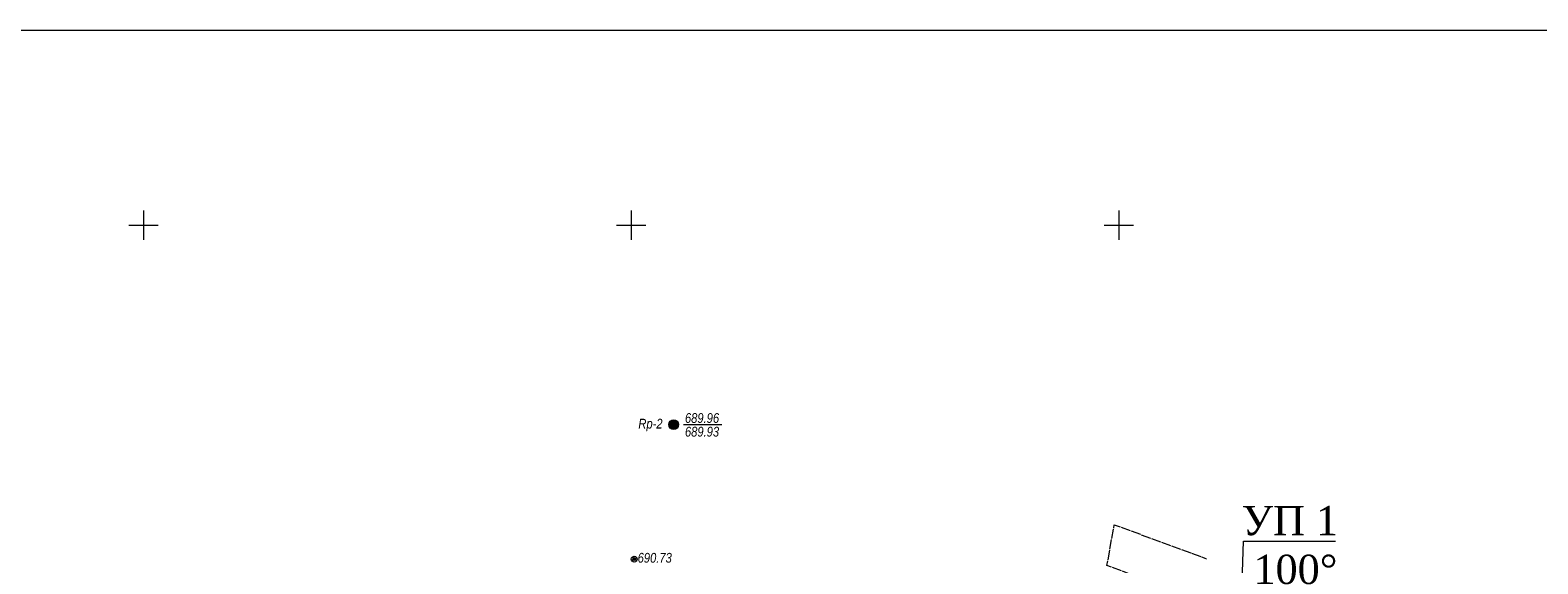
# Model space of a CAD drawing. Header units: millimetres. Extents: x 366033 to 446362, y 4247208 to 4265071.
# Tile 65 of 159: x 434504 to 434658, y 4254547 to 4254602. Entities that reach past the tile are written whole.
import ezdxf
from ezdxf import colors
from ezdxf.entities.mleader import LeaderData, LeaderLine
from ezdxf.enums import TextEntityAlignment as Align
from ezdxf.math import Vec2, Vec3

# ---------------------------------------------------------------- set-up
doc = ezdxf.new("R2010")
doc.units = ezdxf.units.MM
doc.header["$PDMODE"] = 32
doc.header["$PDSIZE"] = 0.6
doc.linetypes.add('Build_Contour_Notresid_m1', pattern=[1, 1, 0])
for name, color, linetype, true_color in [('BUILD_NORES_CNTUR_P', 7, 'Continuous', 0x000000), ('GEODS_POINT_#####_B', 7, 'Continuous', 0x000000), ('GEODS_POINT_GRID#_B', 7, 'Continuous', 0x000000), ('GEODS_POINT_TITLE_A', 7, 'Continuous', 0x000000), ('RELEF_POINT_PICKT_B', 7, 'Continuous', 0x000000), ('RELEF_POINT_PICKT_T', 7, 'Continuous', 0x000000)]:
    doc.layers.add(name, color=color, linetype=linetype, true_color=true_color)
doc.layers.add('КАБЕЛ', color=20, linetype='Continuous', lineweight=50)
doc.styles.add('ISOPEUR', font='isocpeui.ttf')
doc.styles.add('Д-431 (Arial Narrow К)', font='ARIALNI.TTF', dxfattribs={"height": 1})

# ---------------------------------------------------------------- blocks, each defined once
blk = doc.blocks.new('PointRLL_m1')
at = {"layer": 'GEODS_POINT_#####_B', "lineweight": 25, "true_color": 0xfffffe}
h = blk.add_hatch(color=7, dxfattribs=at)
edge = h.paths.add_edge_path()
edge.add_arc((0, 0), 1, 0, 360)
at = {"layer": 'GEODS_POINT_#####_B', "lineweight": 5, "true_color": 0x000000}
h = blk.add_hatch(color=18, dxfattribs=at)
h.paths.add_polyline_path([(0, 0), (-0.71, 0.71, 0.198912), (-1, 0, 0.198912), (-0.71, -0.71)])
h.paths.add_polyline_path([(1, 0, 0.198912), (0.71, 0.71), (0, 0), (0.71, -0.71, 0.198912)])
at = {"layer": 'GEODS_POINT_#####_B', "color": 18, "lineweight": 5, "true_color": 0x000000}
for p, q in [((-0.71, -0.71), (0.71, 0.71)), ((-0.71, 0.71), (0.71, -0.71))]:
    blk.add_line(p, q, dxfattribs=at)
at = {"layer": 'GEODS_POINT_#####_B', "color": 18, "lineweight": 20, "true_color": 0x000000}
blk.add_circle((0, 0), 1, dxfattribs=at)
blk = doc.blocks.new('*U16')
at = {"layer": 'GEODS_POINT_TITLE_A', "color": 18, "lineweight": 13, "true_color": 0x000000}
blk.add_lwpolyline([(2, 0), (2, 0), (9.86, 0)], dxfattribs=at)
at = {"layer": 'GEODS_POINT_TITLE_A', "color": 18, "lineweight": 13, "true_color": 0x000000, "style": 'Д-431 (Arial Narrow К)'}
for tag, p in [('Otmetka_Golovki', (2.32, 0.35)), ('Otmetka_Zemli', (2.32, -2.45))]:
    blk.add_attdef(tag, p, '', height=2, dxfattribs=at)
at = {"color": 18, "lineweight": 13, "true_color": 0x000000}
blk.add_wipeout([(-6.63, 1.54), (-6.63, -1.39), (-2, -1.39), (-2, 1.54)], dxfattribs=at).dxf.layer = 'GEODS_POINT_TITLE_A'
at = {"layer": 'GEODS_POINT_TITLE_A', "color": 18, "lineweight": 13, "true_color": 0x000000, "style": 'Д-431 (Arial Narrow К)'}
blk.add_attdef('Nazvanie', text='', height=2, dxfattribs=at).set_placement((-2.27, -0.8), align=Align.RIGHT)
blk = doc.blocks.new('PointHight_m1')
at = {"layer": 'RELEF_POINT_PICKT_B', "linetype": 'Continuous', "lineweight": 15, "true_color": 0x000000}
h = blk.add_hatch(color=18, dxfattribs=at)
edge = h.paths.add_edge_path()
edge.add_arc((0, 0), 0.3, 0, 360)
at = {"layer": 'RELEF_POINT_PICKT_B', "color": 18, "linetype": 'Continuous', "lineweight": 15, "true_color": 0x000000}
blk.add_circle((0, 0), 0.3, dxfattribs=at)
blk.add_point((0, 0), dxfattribs=at)
blk = doc.blocks.new('CrossCoord_m1')
at = {"layer": 'GEODS_POINT_GRID#_B', "color": 3, "lineweight": 20, "true_color": 0x00ff00, "flags": 128}
for points in [[(-3, 0), (3, 0)], [(0, 3), (0, -3)]]:
    blk.add_lwpolyline(points, dxfattribs=at)

msp = doc.modelspace()

# ---------------------------------------------------------------- linework, layer by layer
at = {"layer": 'BUILD_NORES_CNTUR_P', "color": 18, "linetype": 'Build_Contour_Notresid_m1', "lineweight": 13, "true_color": 0x000000, "elevation": -714.51, "flags": 128}
msp.add_lwpolyline([(434629.748, 4254545.565), (434628.282, 4254541.617), (434614.238, 4254546.833), (434614.99, 4254551.023)], close=True, dxfattribs=at)

# ---------------------------------------------------------------- block references
at = {"layer": 'GEODS_POINT_#####_B', "color": 18, "true_color": 0x000000, "xscale": 0.5, "yscale": 0.5, "zscale": 0.5}
msp.add_blockref('PointRLL_m1', (434569.804, 4254561.282, -24.549), dxfattribs=at)
at = {"layer": 'GEODS_POINT_GRID#_B', "color": 3, "true_color": 0x00ff00, "xscale": 0.5, "yscale": 0.5, "zscale": 0.5}
for p in [(434515.442, 4254581.728, -714.51), (434565.442, 4254581.728, -714.51), (434615.442, 4254581.728, -714.51)]:
    msp.add_blockref('CrossCoord_m1', p, dxfattribs=at)
at = {"layer": 'RELEF_POINT_PICKT_B', "color": 18, "true_color": 0x000000, "xscale": 0.5, "yscale": 0.5, "zscale": 0.5}
msp.add_blockref('PointHight_m1', (434565.764, 4254547.492, -23.78), dxfattribs=at)

# ---------------------------------------------------------------- texts
at = {"layer": 'RELEF_POINT_PICKT_T', "color": 18, "true_color": 0x000000, "style": 'Д-431 (Arial Narrow К)'}
msp.add_text('690.73', height=1, dxfattribs=at).set_placement((434566.114, 4254547.627, -716.251), align=Align.MIDDLE_LEFT)

# ---------------------------------------------------------------- next in the draw order: block references
at = {"layer": 'GEODS_POINT_TITLE_A', "color": 18, "true_color": 0x000000, "xscale": 0.5, "yscale": 0.5, "zscale": 0.5}
msp.add_blockref('*U16', (434569.804, 4254561.282, -24.549), dxfattribs=at).add_auto_attribs({'Nazvanie': 'Rp-2', 'Otmetka_Golovki': '689.96', 'Otmetka_Zemli': '689.93'})

# ---------------------------------------------------------------- next in the draw order: leaders
at = {"layer": 'КАБЕЛ', "color": 6, "lineweight": 25}
ml = msp.add_multileader_mtext('Standard', dxfattribs=at)
ml.set_content('{\\fTimes New Roman|b0|i0|c204|p18;\\C1;УП 1\\P 100%%D}', color=159, style='ISOPEUR')
ml.set_leader_properties(lineweight=20)
ml.build(insert=Vec2(0, 0))
ml.multileader.update_dxf_attribs({"text_left_attachment_type": 6, "text_right_attachment_type": 6, "dogleg_length": 74.065, "arrow_head_size": 0.143})
ctx = ml.context
ctx.base_point, ctx.char_height, ctx.arrow_head_size, ctx.landing_gap_size, ctx.plane_origin = Vec3(434628.277, 4254549.344, -714.51), 3, 0.143, 0.0713, Vec3(434691.632, 4254508.075, -714.51)
ctx.left_attachment, ctx.right_attachment, ctx.text_align_type = 6, 6, 1
notes = []
notes.append((ctx, [(0, (1, 1, 0), (434628.247, 4254549.344, -714.51), (1, 0), 0.0298, [(0, [(434627.755, 4254534.877, -714.51)], 0, [])])]))
ctx.mtext.insert, ctx.mtext.width, ctx.mtext.alignment, ctx.mtext.flow_direction = Vec3(434632.996, 4254552.944, -714.51), 15.85556, 2, 5
ctx.mtext.has_bg_fill, ctx.mtext.bg_color, ctx.mtext.bg_scale_factor, ctx.mtext.bg_transparency, ctx.mtext.use_window_bg_color = 1, -1073741824, 1.2, 0, 1
for ctx, leaders in notes:
    for number, flags, end, landing, length, lines in leaders:
        leader = LeaderData()
        leader.index, (leader.has_last_leader_line, leader.has_dogleg_vector, leader.attachment_direction) = number, flags
        leader.last_leader_point, leader.dogleg_vector, leader.dogleg_length = Vec3(end), Vec3(landing), length
        for number, points, colour, breaks in lines:
            line = LeaderLine()
            line.index, line.vertices, line.color, line.breaks = number, Vec3.list(points), colors.encode_raw_color(colour), breaks
            leader.lines.append(line)
        ctx.leaders.append(leader)

# ---------------------------------------------------------------- next in the draw order: linework, layer by layer
at = {"color": 0, "lineweight": 0, "elevation": -714.51}
msp.add_lwpolyline([(434472.942, 4254601.728), (435066.942, 4254601.728), (435066.942, 4254181.728), (434472.942, 4254181.728)], close=True, dxfattribs=at)

# ---------------------------------------------------------------- next in the draw order: block references
at = {"layer": 'RELEF_POINT_PICKT_B', "color": 18, "true_color": 0x000000, "xscale": 0.5, "yscale": 0.5, "zscale": 0.5}
msp.add_blockref('PointHight_m1', (434569.804, 4254561.282, -24.549), dxfattribs=at)

doc.saveas('drawing.dxf')
